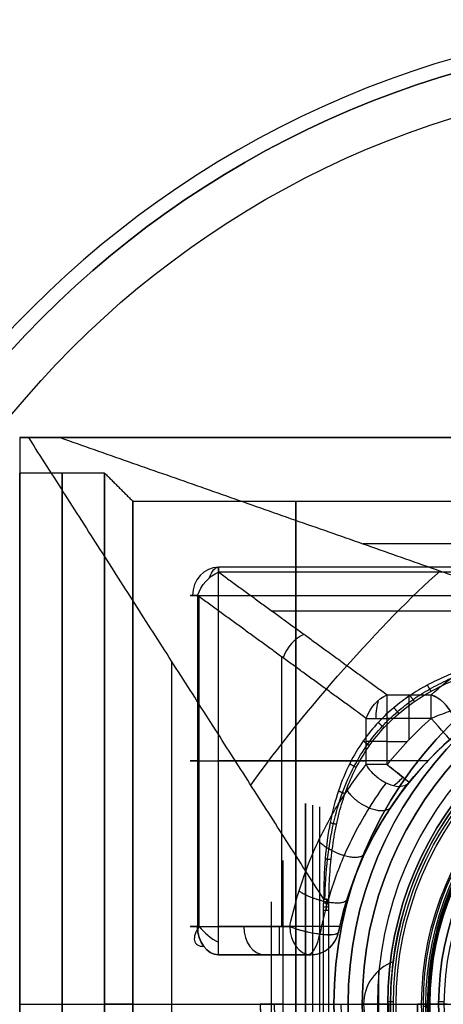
# Model space of a CAD drawing. Header units: centimetres. Extents: x -32 to 15, y -4 to 160.
# Tile 29 of 64: x -10 to -8.5, y 0 to 3.48. Entities that reach past the tile are written whole.
import ezdxf

# ---------------------------------------------------------------- set-up
doc = ezdxf.new("R2010")
doc.units = ezdxf.units.CM
doc.layers.add('Default', color=7, linetype='Continuous', true_color=0x000000)

# ---------------------------------------------------------------- blocks, each defined once
blk = doc.blocks.new('4255CRO')
at = {"layer": 'Default'}
for p, q in [((-100, 20, -0.375), (-9.242, 20, -0.375)), ((-100, 20), (-100, 18.75)), ((87.868, 16.25, -26.375), (-87.868, 16.25, -26.375)), ((-74.5, 15.425, -21), (-92.979, 15.425, -21)), ((-93.655, 2.75, -20.263), (-93.655, 14.425, -20.263)), ((-79.971, 13.878, -23.623), (-91.082, 13.878, -23.623)), ((-90.737, 2.75, -24.926), (-90.737, 12.258, -24.926)), ((-94.629, -12.106, -25.859), (-94.629, 12.106, -25.859)), ((-86.244, 9.344, -28.5), (-86.244, 10.092, -28.5)), ((-87.02, 9.276, -28.5), (-86.308, 9.276, -28.5)), ((-93.716, 8.588, -21.676), (-87.758, 8.588, -28.176)), ((-85.583, 8.588, -20), (-92.979, 8.588, -20)), ((-93.716, 2.75, -21.676), (-93.716, 2.75, -21.676)), ((-91.348, 1.75, -22.779), (-89.717, 1.75, -22.779)), ((-91.348, 1.75, -21), (-91.348, 1.75, -22.779)), ((-100, 0, -20), (-89.263, 0, -31.713)), ((-100, 0, 20), (-100, 0, 18.75)), ((-100, 0, -18.75), (-100, 0, -20)), ((-100, 0, 18.75), (-97, 0, 18.75)), ((-100, 0, -18.75), (-97, 0, -18.75)), ((-100, 0, 20), (100, 0, 20)), ((-96, 0, -17.75), (-97, 0, -18.75)), ((-96, 0, 17.75), (-97, 0, 18.75)), ((-96, 0, 17.75), (-84.5, 0, 17.75)), ((-96, 0, -17.75), (-84.5, 0, -17.75)), ((-89.079, 0, -32), (-85.6, 0, -32))]:
    blk.add_line(p, q, dxfattribs=at)
at = {"layer": 'Default', "extrusion": (-1, 0, 0)}
for centre, radius, start, end in [((0, 0, 100), 18.75, 0, 180), ((0, 0, 100), 18.75, 180, 0), ((0, 0, 97), 18.75, 0, 180), ((0, 0, 97), 18.75, 180, 0), ((0, 0, 96), 17.75, 180, 0), ((0, 0, 96), 17.75, 0, 180), ((-14.425, -21, 92.979), 1, 90, 213.6901), ((-2.75, -21, 92.979), 1, 0, 90)]:
    blk.add_arc(centre, radius, start, end, dxfattribs=at)
at = {"layer": 'Default', "extrusion": (1, 0, 0)}
for centre, radius, start, end in [((0, 0, -98.5), 18.75, 0, 180), ((0, 0, -98.5), 18.75, 180, 0), ((0, 0, -90.25), 17.75, 0, 180), ((0, 0, -90.25), 17.75, 180, 0), ((10.092, -27.5, -87.02), 1, 270, 326.3099), ((10.092, -27.5, -86.244), 1, 270, 326.3099), ((10.092, -27.5, -85.467), 1, 270, 326.3099), ((2.75, -21, -90.836), 1, 90, 180)]:
    blk.add_arc(centre, radius, start, end, dxfattribs=at)
at = {"layer": 'Default', "extrusion": (0.402663, 0, 0.915348)}
blk.add_arc((14.425, 76.652, -56.661), 1, 0.0337, 90, dxfattribs=at)
at = {"layer": 'Default', "extrusion": (0.915348, -2.91863e-17, -0.402663)}
blk.add_arc((14.425, -56.661, -76.652), 1, 309.2679, 359.9229, dxfattribs=at)
at = {"layer": 'Default', "extrusion": (0.751148, -0.64511, -0.140036)}
blk.add_arc((-49.601, -32.297, -69.925), 8.069, 237.2745, 315.2765, dxfattribs=at)
at = {"layer": 'Default', "extrusion": (0.60645, -0.441054, -0.661581)}
for centre in [(-43.021, -71.108, -48.856), (-43.021, -71.108, -39.031)]:
    blk.add_arc(centre, 1, 244.3055, 312.292, dxfattribs=at)
at = {"layer": 'Default', "extrusion": (0, 1, 0)}
for centre, radius, start, end in [((92.979, -21, 14.425), 1, 317.4896, 90), ((87.02, -27.5, 9.276), 1, 270, 317.4897), ((92.979, -21, 8.588), 1, 317.4896, 90), ((92.979, -21, 2.75), 1, 317.4896, 90), ((90, -32.389, 0), 1, 137.4896, 157.1087), ((85.6, -31.3, 0), 0.7, 180, 270)]:
    blk.add_arc(centre, radius, start, end, dxfattribs=at)
at = {"layer": 'Default', "extrusion": (0, 0, -1)}
blk.add_arc((76.5, 0, 20), 12.5, 12.709, 99.2069, dxfattribs=at)
at = {"layer": 'Default', "extrusion": (-0.60645, 0.441054, 0.661581)}
blk.add_arc((43.021, -71.108, 43.871), 1, 227.708, 295.6945, dxfattribs=at)
at = {"layer": 'Default'}
for centre, radius, start, end in [((-76.5, 0, -22.25), 12.5, 55.0343, 168.2464), ((-75, 0, -32), 10.6, 0, 180), ((-76.477, -0.026, -28.5), 13.534, 131.623, 141.1691), ((-76.5, 0, -28.5), 13.5, 131.623, 141.1933), ((-76.5, 0, -27.5), 12.5, 131.623, 141.1973), ((-89.717, 2.75, -22.29), 1, 270, 348.2463), ((-75, 0, -32), 10.6, 180, 0)]:
    blk.add_arc(centre, radius, start, end, dxfattribs=at)
at = {"layer": 'Default', "extrusion": (0.52955, 0.470539, 0.705811)}
blk.add_arc((64.313, 20.882, -59.92), 1, 179.9999, 308.4611, dxfattribs=at)
at = {"layer": 'Default', "extrusion": (-0.915348, 0, 0.402663)}
blk.add_arc((-10.092, -60.212, 68.581), 1, 230.7159, 270, dxfattribs=at)
at = {"layer": 'Default', "extrusion": (0, -1, 0)}
blk.add_arc((-87.02, -27.5, -10.092), 1, 222.5104, 270, dxfattribs=at)
at = {"layer": 'Default', "extrusion": (-0.355295, 0.934754, 0)}
blk.add_arc((76.305, -27.5, 39.799), 1, 223.134, 270, dxfattribs=at)
at = {"layer": 'Default', "extrusion": (0.747531, 0.664227, -9.85434e-13)}
blk.add_arc((64.313, -27.5, -57.186), 1, 180, 270, dxfattribs=at)
at = {"layer": 'Default', "extrusion": (-2.21536e-05, 2.49321e-05, 1)}
blk.add_arc((-76.5, 0, -27.498), 12.501, 131.623, 141.1967, dxfattribs=at)
at = {"layer": 'Default', "extrusion": (-0.001731, 0.999997, -0.001428)}
blk.add_arc((87.006, -27.488, 8.652), 1, 270, 317.4892, dxfattribs=at)
at = {"layer": 'Default', "extrusion": (-0.626661, -0.779292, 2.02616e-15)}
blk.add_arc((-73.116, -27.5, 47.94), 1, 269.9305, 328.5355, dxfattribs=at)
at = {"layer": 'Default', "extrusion": (0.627123, 0.77892, 0.000318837)}
blk.add_arc((73.087, -27.485, -47.991), 1, 179.9991, 270.0273, dxfattribs=at)
at = {"layer": 'Default', "extrusion": (0.551043, -0.443116, 0.707107)}
blk.add_arc((-47.94, 32.255, -71.146), 1, 244.0661, 270.0111, dxfattribs=at)
at = {"layer": 'Default', "extrusion": (-0.020784, -0.999527, 0.022677)}
blk.add_arc((-90.054, -32.343, -2.573), 1, 23.1789, 42.524, dxfattribs=at)
at = {"layer": 'Default', "extrusion": (7.94059e-08, -1, 1.50793e-08)}
blk.add_arc((-90, -32.389, -3.307), 1, 22.8913, 42.5104, dxfattribs=at)
at = {"layer": 'Default', "extrusion": (0.521247, -0.707107, 0.477809)}
blk.add_arc((-73.21, 8.971, -60.443), 1, 122.9465, 212.9505, dxfattribs=at)
at = {"layer": 'Default', "extrusion": (0.675725, -2.46092e-12, -0.737154)}
blk.add_arc((2.75, -82.73, -47.348), 1, 180, 270, dxfattribs=at)
at = {"layer": 'Default', "extrusion": (-0.675725, 2.41474e-15, 0.737154)}
blk.add_arc((-2.75, -82.73, 47.348), 1, 270, 0, dxfattribs=at)
at = {"layer": 'Default', "extrusion": (0.521247, 0.707107, 0.477809)}
blk.add_arc((76.474, 6.855, -56.554), 1, 57.0454, 109.4796, dxfattribs=at)
at = {"layer": 'Default', "extrusion": (-0.675725, 0, 0.737154)}
blk.add_arc((-2.75, -82.73, 44.934), 1, 270.0001, 360, dxfattribs=at)
at = {"layer": 'Default', "extrusion": (-0.675725, -0.000575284, 0.737154)}
blk.add_arc((-2.826, -82.728, 42.52), 1, 269.9641, 359.964, dxfattribs=at)
at = {"layer": 'Default', "extrusion": (-0.198853, -0.955719, 0.21693)}
blk.add_arc((-88.396, -27.354, 9.885), 1, 225.8457, 359.997, dxfattribs=at)
at = {"layer": 'Default', "extrusion": (0.924849, -0.109776, 0.364147)}
blk.add_arc((-7.844, 9.688, -92.219), 1, 184.8757, 256.8044, dxfattribs=at)
at = {"layer": 'Default', "extrusion": (0, 6.42731e-05, 1)}
blk.add_arc((-89.717, 2.752, -24.558), 1, 270, 348.246, dxfattribs=at)
at = {"layer": 'Default'}
for points, degree in [([(100, 20, 20), (0, 20, 20), (-100, 20, 20)], 2), ([(-100, 20, 20), (-100, 20), (-100, 20, -20)], 2), ([(-100, 20, -20), (-99.84, 20, -20.174), (-99.68, 20, -20.349)], 2), ([(-100, 20, -20), (-100, 0, -20), (-100, -20, -20)], 2), ([(-100, 20, 20), (-100, 0, 20), (-100, -20, 20)], 2), ([(-99.68, 20, -20.349), (-99.536, 20, -20.507), (-99.181, 20, -20.674), (-98.787, 20, -20.75), (-98.573, 20, -20.75)], 3), ([(-89.259, 3.711, -31.718), (-94.469, 11.856, -26.033), (-99.68, 20, -20.349)], 2), ([(-98.573, 20, -20.75), (0, 20, -20.75), (98.573, 20, -20.75)], 2), ([(-98.573, 20, -20.75), (-88.933, 16.623, -25.815), (-79.293, 13.246, -30.88)], 2), ([(-97, 18.75), (-98.5, 18.75), (-100, 18.75)], 2), ([(-97, 18.75), (-96.5, 18.25), (-96, 17.75)], 2), ([(-84.5, 17.75), (-90.25, 17.75), (-96, 17.75)], 2), ([(-74.5, 15.257, -21.555), (-83.739, 15.257, -21.555), (-92.979, 15.257, -21.555)], 2), ([(-92.979, 15.257, -21.555), (-90, 13.09, -24.805), (-87.02, 10.924, -28.055)], 2), ([(-93.716, 14.425, -21.676), (-93.716, 8.588, -21.676), (-93.716, 2.75, -21.676)], 2), ([(-87.758, 10.092, -28.176), (-90.737, 12.258, -24.926), (-93.716, 14.425, -21.676)], 2), ([(-92.979, 14.425, -20), (-83.739, 14.425, -20), (-74.5, 14.425, -20)], 2), ([(-92.979, 2.75, -20), (-92.979, 8.588, -20), (-92.979, 14.425, -20)], 2), ([(-85.467, 10.924, -28.055), (-85.141, 11.213, -27.62), (-84.474, 11.749, -26.817), (-83.485, 12.404, -25.834), (-82.418, 12.99, -24.956), (-81.073, 13.567, -24.089), (-79.46, 14.041, -23.379), (-77.767, 14.308, -22.979), (-76.122, 14.358, -22.903), (-74.552, 14.221, -23.109), (-73.042, 13.912, -23.573), (-71.57, 13.432, -24.292), (-70.132, 12.771, -25.283), (-69.211, 12.209, -26.127), (-68.763, 11.895, -26.597)], 3), ([(-83.311, 12.119, -31.709), (-83.617, 12.043, -31.707), (-84.193, 11.875, -31.705), (-84.943, 11.591, -31.703), (-85.611, 11.271, -31.702), (-86.22, 10.907, -31.701), (-86.787, 10.484, -31.701), (-87.336, 9.971, -31.701), (-87.871, 9.321, -31.701), (-88.357, 8.516, -31.701), (-88.758, 7.556, -31.702), (-89.052, 6.439, -31.704), (-89.227, 5.167, -31.709), (-89.262, 4.215, -31.714), (-89.259, 3.711, -31.718)], 3), ([(-89.077, 3.701, -32), (-89.073, 3.99, -32), (-89.053, 4.571, -32), (-88.969, 5.468, -32), (-88.821, 6.344, -32), (-88.608, 7.166, -32), (-88.327, 7.933, -32), (-87.951, 8.687, -32), (-87.426, 9.46, -32), (-86.724, 10.196, -32), (-85.926, 10.796, -32), (-85.068, 11.273, -32), (-84.175, 11.643, -32), (-83.559, 11.834, -32), (-83.247, 11.918, -32)], 3), ([(-87.02, 10.924, -28.055), (-86.244, 10.924, -28.055), (-85.467, 10.924, -28.055)], 2), ([(-87.758, 8.46, -28.176), (-87.758, 9.276, -28.176), (-87.758, 10.092, -28.176)], 2), ([(-85.467, 10.092, -28.5), (-86.244, 10.092, -28.5), (-87.02, 10.092, -28.5)], 2), ([(-87.02, 8.461, -28.5), (-87.02, 9.276, -28.5), (-87.02, 10.092, -28.5)], 2), ([(-90.454, 2.75, -25.234), (-90.355, 3.226, -25.342), (-90.102, 4.183, -25.618), (-89.548, 5.615, -26.222), (-88.779, 7.069, -27.061), (-88.124, 8.004, -27.776), (-87.758, 8.46, -28.176)], 3), ([(-87.758, 8.46, -28.176), (-87.711, 8.339, -28.226), (-87.513, 8.129, -28.347), (-87.169, 7.851, -28.32), (-86.783, 7.696, -28.153), (-86.45, 7.677, -27.858), (-86.286, 7.777, -27.624), (-86.241, 7.833, -27.5)], 3), ([(-86.241, 7.833, -27.5), (-86.58, 7.412, -27.101), (-87.188, 6.544, -26.384), (-87.899, 5.198, -25.546), (-88.412, 3.873, -24.942), (-88.647, 2.984, -24.666), (-88.738, 2.546, -24.558)], 3), ([(-89.263, 3.307, -31.713), (-89.263, 3.352, -31.713), (-89.263, 3.443, -31.714), (-89.261, 3.577, -31.715), (-89.26, 3.667, -31.717), (-89.259, 3.711, -31.718)], 3), ([(-89.079, 3.307, -32), (-89.079, 3.373, -32), (-89.078, 3.505, -32), (-89.077, 3.636, -32), (-89.077, 3.701, -32)], 3), ([(-89.263, -3.307, -31.713), (-89.263, 0, -31.713), (-89.263, 3.307, -31.713)], 2), ([(-89.079, -3.307, -32), (-89.079, 0, -32), (-89.079, 3.307, -32)], 2), ([(-93.716, 2.75, -21.676), (-92.085, 2.75, -23.455), (-90.454, 2.75, -25.234)], 2), ([(-88.694, 2.75, -20), (-90.836, 2.75, -20), (-92.979, 2.75, -20)], 2), ([(-90.454, 2.75, -25.234), (-90.369, 2.712, -25.327), (-90.158, 2.636, -25.478), (-89.775, 2.539, -25.561), (-89.383, 2.475, -25.489), (-89.043, 2.452, -25.273), (-88.807, 2.476, -24.946), (-88.744, 2.519, -24.687), (-88.738, 2.546, -24.558)], 3), ([(-89.717, 1.75, -21), (-89.615, 1.75, -20.898), (-89.421, 1.781, -20.704), (-89.17, 1.898, -20.453), (-88.964, 2.074, -20.247), (-88.813, 2.297, -20.096), (-88.755, 2.462, -20.039), (-88.738, 2.546, -20.021)], 3), ([(-88.738, 2.546, -20.021), (-88.731, 2.58, -20.014), (-88.717, 2.647, -20.004), (-88.701, 2.716, -20), (-88.694, 2.75, -20)], 3), ([(-88.738, 2.546, -24.558), (-88.738, 2.546, -22.29), (-88.738, 2.546, -20.021)], 2), ([(-92.979, 1.75, -21), (-91.348, 1.75, -21), (-89.717, 1.75, -21)], 2), ([(-89.717, 1.75, -24.558), (-91.348, 1.75, -22.779), (-92.979, 1.75, -21)], 2), ([(-89.717, 1.75, -21), (-89.717, 1.75, -22.779), (-89.717, 1.75, -24.558)], 2)]:
    blk.add_open_spline(points, degree=degree, dxfattribs=at)
for points, knots in [([(-89.218, 3.709, -31.766), (-89.207, 4.185, -31.777), (-89.152, 5.086, -31.799), (-88.944, 6.349, -31.832), (-88.627, 7.448, -31.859), (-88.216, 8.385, -31.878), (-87.737, 9.166, -31.888), (-87.218, 9.804, -31.889), (-86.677, 10.325, -31.884), (-86.116, 10.76, -31.875), (-85.516, 11.138, -31.862), (-84.855, 11.476, -31.845), (-84.108, 11.782, -31.825), (-83.571, 11.955, -31.811), (-83.285, 12.036, -31.804)], [0, 0, 0, 0, 0.1259756, 0.2391538, 0.3411184, 0.4330373, 0.515993, 0.5904516, 0.6575127, 0.7206704, 0.7837189, 0.8495371, 0.9208067, 0.9999998, 0.9999998, 0.9999998, 0.9999998]), ([(-87.059, 7.817, -28.265), (-87.267, 7.535, -28.018), (-87.809, 6.737, -27.375), (-88.538, 5.356, -26.502), (-89.089, 3.826, -25.834), (-89.319, 2.865, -25.555), (-89.392, 2.479, -25.465)], [0.145581, 0.145581, 0.145581, 0.145581, 1.543819, 3.942431, 6.042976, 7.414668, 7.414668, 7.414668, 7.414668]), ([(-89.159, 3.307, -31.849), (-89.159, 3.351, -31.849), (-89.158, 3.44, -31.849), (-89.157, 3.573, -31.851), (-89.155, 3.662, -31.852), (-89.154, 3.706, -31.853), (-89.154, 3.706, -31.853)], [0, 0, 0, 0, 0.335756, 0.669081, 1, 1, 1, 1, 1])]:
    blk.add_open_spline(points, degree=3, knots=knots, dxfattribs=at)
for points, weights in [([(-85.602, 11.263, -31.702), (-85.549, 11.173, -31.783), (-85.504, 11.099, -31.884), (-85.47, 11.044, -32)], [1.01311397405, 0.997956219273, 0.995938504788, 1.0070608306]), ([(-86.213, 10.897, -31.701), (-86.15, 10.809, -31.782), (-86.098, 10.736, -31.883), (-86.057, 10.681, -32)], [1.01579631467, 0.998847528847, 0.995537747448, 1.00586697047]), ([(-85.467, 10.924, -28.055), (-84.607, 10.626, -28.502), (-84.321, 9.772, -28.147), (-84.803, 9.344, -27.5)], [1.27450687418, 0.832295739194, 0.924362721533, 1.55070782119]), ([(-86.784, 10.469, -31.701), (-86.712, 10.386, -31.781), (-86.651, 10.316, -31.882), (-86.604, 10.264, -32)], [1.01787638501, 0.999604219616, 0.995339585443, 1.00508248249]), ([(-87.334, 9.948, -31.701), (-87.252, 9.872, -31.781), (-87.183, 9.809, -31.882), (-87.13, 9.761, -32)], [1.01898108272, 1.00002905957, 0.995269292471, 1.00470178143]), ([(-87.863, 9.295, -31.701), (-87.773, 9.23, -31.781), (-87.697, 9.175, -31.882), (-87.64, 9.134, -32)], [1.01862113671, 0.999895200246, 0.995292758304, 1.00481381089]), ([(-88.343, 8.491, -31.701), (-88.247, 8.439, -31.782), (-88.167, 8.396, -31.883), (-88.107, 8.362, -32)], [1.01640402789, 0.999072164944, 0.995474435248, 1.0056108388]), ([(-88.74, 7.53, -31.702), (-88.643, 7.493, -31.784), (-88.563, 7.462, -31.884), (-88.504, 7.438, -32)], [1.01255932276, 0.997793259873, 0.996047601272, 1.00732234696]), ([(-88.433, 7.544, -27.439), (-87.965, 6.854, -27.949), (-87.137, 6.583, -27.558), (-86.866, 6.985, -26.764)], [1.32807241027, 0.851372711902, 0.894167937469, 1.45645808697]), ([(-89.032, 6.413, -31.704), (-88.939, 6.39, -31.787), (-88.863, 6.37, -31.887), (-88.806, 6.355, -32)], [1.00800113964, 0.996663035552, 0.997375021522, 1.01013709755]), ([(-89.444, 5.767, -26.336), (-88.881, 5.183, -26.952), (-87.982, 4.96, -26.56), (-87.802, 5.339, -25.661)], [1.38687134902, 0.848787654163, 0.872003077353, 1.4565176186]), ([(-89.206, 5.141, -31.709), (-89.12, 5.129, -31.793), (-89.051, 5.119, -31.891), (-89, 5.111, -32)], [1.00384567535, 0.996379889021, 0.999784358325, 1.01405908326]), ([(-90.132, 3.999, -25.586), (-89.488, 3.562, -26.289), (-88.534, 3.397, -25.899), (-88.439, 3.703, -24.911)], [1.4331530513, 0.847912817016, 0.85571838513, 1.45656975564]), ([(-89.261, 3.577, -31.715), (-89.184, 3.575, -31.799), (-89.122, 3.573, -31.895), (-89.078, 3.57, -32)], [1.00736757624, 0.997605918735, 0.997544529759, 1.00718340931]), ([(-89.259, 3.711, -31.718), (-89.182, 3.708, -31.801), (-89.121, 3.704, -31.896), (-89.077, 3.701, -32)], [1.00735007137, 0.997686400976, 0.997551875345, 1.00694649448]), ([(-89.259, 3.711, -31.718), (-89.259, 3.711, -31.718), (-89.259, 3.711, -31.718), (-89.259, 3.711, -31.718)], [1.0009994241, 1.00099639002, 1.00099336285, 1.00099034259]), ([(-89.263, 3.307, -31.713), (-89.263, 3.307, -31.713), (-89.263, 3.307, -31.713), (-89.263, 3.307, -31.713)], [1.00735394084, 1.00734899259, 1.00734404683, 1.00733910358]), ([(-89.262, 3.442, -31.714), (-89.185, 3.441, -31.798), (-89.123, 3.44, -31.895), (-89.079, 3.439, -32)], [1.00736078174, 0.997557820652, 0.997546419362, 1.00732657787])]:
    blk.add_rational_spline(points, weights, degree=3, dxfattribs=at)
blk = doc.blocks.new('4725')
at = {"layer": 'Default'}
for p, q in [((-11.7, 22.5), (-9.25, 22.5)), ((0, 22.488, -9.238), (0, 22.5, -9.25)), ((0, 22.488, 9.238), (0, 22.5, 9.25)), ((0, 22.5, 11.7), (0, 22.5, 9.25)), ((0, 22.5, -9.25), (0, 22.5, -11.7)), ((0, 22.5, -11.7), (0, 22.2, -12)), ((0, 22.5, 11.7), (0, 22.2, 12)), ((9.25, 22.5), (11.7, 22.5)), ((-8, 17.9, -3.317), (-8, 21.91, -3.317)), ((-8, 17.9, 3.317), (-8, 21.91, 3.317)), ((-6.873, 17.9, -5.27), (-6.873, 21.91, -5.27)), ((-6.873, 17.9, 5.27), (-6.873, 21.91, 5.27)), ((-1.127, 17.9, -8.587), (-1.127, 21.91, -8.587)), ((-1.127, 17.9, 8.587), (-1.127, 21.91, 8.587)), ((0, 20.2, -12), (0, 22.2, -12)), ((0, 20.2, 12), (0, 22.2, 12)), ((1.127, 17.9, -8.587), (1.127, 21.91, -8.587)), ((1.127, 17.9, 8.587), (1.127, 21.91, 8.587)), ((6.873, 17.9, -5.27), (6.873, 21.91, -5.27)), ((6.873, 17.9, 5.27), (6.873, 21.91, 5.27)), ((8, 17.9, 3.317), (8, 21.91, 3.317)), ((8, 17.9, -3.317), (8, 21.91, -3.317)), ((-8.25, 18.5), (-8.25, 21.5)), ((8.25, 18.5), (8.25, 21.5)), ((-5.746, 20.194, -5.92), (-8, 20.194, -4.619)), ((-8, 20.194, -4.619), (-8, 20.194, -2.016)), ((-8, 20.194, 2.016), (-8, 20.194, 4.619)), ((-8, 20.194, 4.619), (-5.746, 20.194, 5.92)), ((0, 20.194, -9.238), (-2.254, 20.194, -7.936)), ((-2.254, 20.194, 7.936), (0, 20.194, 9.238)), ((2.254, 20.194, -7.936), (0, 20.194, -9.238)), ((0, 20.194, 9.238), (2.254, 20.194, 7.936)), ((8, 20.194, -4.619), (5.746, 20.194, -5.92)), ((5.746, 20.194, 5.92), (8, 20.194, 4.619)), ((8, 20.194, 4.619), (8, 20.194, 2.016)), ((8, 20.194, -2.016), (8, 20.194, -4.619)), ((-11.8, 20), (-10.75, 20)), ((0, 20, 11.8), (0, 20, 10.75)), ((0, 20, -10.75), (0, 20, -11.8)), ((10.75, 20), (11.8, 20)), ((0, 16.3, 10.55), (0, 19.8, 10.55)), ((0, 16.3, -10.55), (0, 19.8, -10.55)), ((-8.65, 18.5), (-8.25, 18.5)), ((-8.325, 18.5, 2.349), (-8.325, 18.5, -2.349)), ((-5.179, 18.5, -6.928), (-4.479, 18.5, -6.928)), ((-5.179, 18.5, 6.928), (-4.479, 18.5, 6.928)), ((-4, 18.5, -7.215), (-4, 18.5, -7.67)), ((-4, 18.5, 7.67), (-4, 18.5, 7.215)), ((4, 18.5, 7.67), (4, 18.5, 7.215)), ((4, 18.5, -7.215), (4, 18.5, -7.67)), ((4.479, 18.5, 6.928), (5.179, 18.5, 6.928)), ((4.479, 18.5, -6.928), (5.179, 18.5, -6.928)), ((8.25, 18.5), (8.65, 18.5)), ((8.325, 18.5, 2.349), (8.325, 18.5, -2.349)), ((-8, 17.9, -4.287), (-7.513, 17.9, -4.287)), ((-8, 17.9, 4.287), (-7.513, 17.9, 4.287)), ((-7.425, 17.9, -4.438), (-7.425, 17.9, -4.951)), ((-7.425, 17.9, 4.951), (-7.425, 17.9, 4.438)), ((-0.575, 17.9, -8.905), (0.575, 17.9, -8.905)), ((-0.575, 17.9, 8.905), (0.575, 17.9, 8.905)), ((0, 17.2, 8.65), (0, 17.9, 8.65)), ((0, 17.9, -8.65), (0, 17.9, -9.238)), ((0, 17.9, 9.238), (0, 17.9, 8.65)), ((0, 17.2, -8.65), (0, 17.9, -8.65)), ((7.425, 17.9, 4.951), (7.425, 17.9, 4.438)), ((7.425, 17.9, -4.438), (7.425, 17.9, -4.951)), ((7.513, 17.9, 4.287), (8, 17.9, 4.287)), ((7.513, 17.9, -4.287), (8, 17.9, -4.287)), ((-8.65, 17.2), (-8, 17.2)), ((0, 16.334, -7.5), (0, 17.2, -8)), ((0, 16.334, 7.5), (0, 17.2, 8)), ((0, 17.2, 8.65), (0, 17.2, 8)), ((0, 17.2, -8), (0, 17.2, -8.65)), ((8, 17.2), (8.65, 17.2)), ((0, 1, 7.5), (0, 16.334, 7.5)), ((0, 1, -7.5), (0, 16.334, -7.5)), ((0, 15.694, -10.2), (0, 16.3, -10.55)), ((0, 15.694, 10.2), (0, 16.3, 10.55)), ((0, 7.2, 10.2), (0, 15.694, 10.2)), ((0, 7.2, -10.2), (0, 15.694, -10.2)), ((-10, 7), (-9.65, 7)), ((0, 7, 10), (0, 7, 9.65)), ((0, 7, -9.65), (0, 7, -10)), ((9.65, 7), (10, 7)), ((0, 5.2, 8.65), (0, 6, 8.65)), ((0, 5.2, -8.65), (0, 6, -8.65)), ((0, 5.2, -8.65), (0, 4.5, -9.35)), ((0, 5.2, 8.65), (0, 4.5, 9.35)), ((0, 1.35, 9.35), (0, 4.5, 9.35)), ((0, 1.35, -9.35), (0, 4.5, -9.35)), ((0, 0.5, -8.5), (0, 1.35, -9.35)), ((0, 0.5, 8.5), (0, 1.35, 9.35)), ((-7.5, 1), (-7.2, 1)), ((0, 1, 7.5), (0, 1, 7.2)), ((0, 1, -7.2), (0, 1, -7.5)), ((0, 0.2, -7), (0, 0.8, -7)), ((0, 0.2, 7), (0, 0.8, 7)), ((7.2, 1), (7.5, 1)), ((0, 0.2, 8.5), (0, 0.5, 8.5)), ((0, 0.2, -8.5), (0, 0.5, -8.5)), ((-8.3, 0), (-7.2, 0)), ((0, 0, 8.3), (0, 0, 7.2)), ((0, 0, -7.2), (0, 0, -8.3)), ((7.2, 0), (8.3, 0))]:
    blk.add_line(p, q, dxfattribs=at)
at = {"layer": 'Default', "extrusion": (0, 1, 0)}
for centre, radius, start, end in [((0, 0, 22.5), 11.7, 180, 0), ((0, 0, 22.5), 11.7, 0, 180), ((0, 0, 22.2), 12, 180, 360), ((0, 0, 21.2), 12, 180, 0), ((0, 0, 21.2), 12, 0, 180), ((0, 0, 20.2), 12, 180, 0), ((0, 0, 20.2), 12, 0, 180), ((0, 0, 20), 11.8, 0, 180), ((0, 0, 20), 11.8, 180, 0), ((0, 0, 20), 8.25, 345.8589, 14.1411), ((0, 0, 20), 8.25, 285.8589, 314.1411), ((0, 0, 20), 8.25, 45.8589, 74.1411), ((0, 0, 20), 8.25, 225.8589, 254.1411), ((0, 0, 20), 8.25, 105.8589, 134.1411), ((0, 0, 20), 8.25, 165.8589, 194.1411), ((0, 0, 18.05), 10.55, 0, 180), ((0, 0, 18.05), 10.55, 180, 0), ((0, 0, 17.85), 8.65, 0, 180), ((0, 0, 17.85), 8.65, 180, 0), ((0, 0, 17.2), 8.65, 0, 180), ((0, 0, 17.2), 8.65, 180, 0), ((0, 0, 16.3), 10.55, 0, 180), ((0, 0, 16.3), 10.55, 180, 0), ((0, 0, 15.694), 10.2, 180, 0), ((0, 0, 15.694), 10.2, 0, 180), ((0, 0, 11.447), 10.2, 0, 180), ((0, 0, 11.447), 10.2, 180, 0), ((0, 0, 8.667), 7.5, 0, 180), ((0, 0, 8.667), 7.5, 180, 0), ((0, 0, 7.2), 10.2, 0, 180), ((0, 0, 7.2), 10.2, 180, 0), ((0, 0, 7), 10, 180, 0), ((0, 0, 7), 10, 0, 180), ((0, 0, 5.6), 8.65, 0, 180), ((0, 0, 5.6), 8.65, 180, 0), ((0, 0, 5.2), 8.65, 0, 180), ((0, 0, 5.2), 8.65, 180, 0), ((0, 0, 4.5), 9.35, 180, 0), ((0, 0, 4.5), 9.35, 0, 180), ((0, 0, 2.925), 9.35, 0, 180), ((0, 0, 2.925), 9.35, 180, 0), ((0, 0, 1.35), 9.35, 0, 180), ((0, 0, 1.35), 9.35, 180, 0), ((0, 0, 1), 7.5, 0, 180), ((0, 0, 1), 7.5, 180, 0), ((0, 0, 1), 7.2, 0, 180), ((0, 0, 1), 7.2, 180, 0), ((0, 0, 0.5), 8.5, 180, 0), ((0, 0, 0.5), 8.5, 0, 180), ((0, 0, 0.35), 8.5, 0, 180), ((0, 0, 0.35), 8.5, 180, 0), ((0, 0, 0.5), 7, 180, 0), ((0, 0, 0.5), 7, 0, 180), ((0, 0, 0.2), 8.5, 0, 180), ((0, 0, 0.2), 8.5, 180, 0), ((0, 0), 8.3, 0, 180), ((0, 0), 8.3, 180, 0), ((0, 0), 8.3, 0, 180), ((0, 0), 8.3, 180, 360), ((0, 0, 0.2), 7, 180, 0), ((0, 0, 0.2), 7, 0, 180)]:
    blk.add_arc(centre, radius, start, end, dxfattribs=at)
at = {"layer": 'Default', "extrusion": (0, -1, 0)}
for centre, radius, start, end in [((0, 0, -22.5), 9.25, 180, 0), ((0, 0, -22.5), 9.25, 0, 180), ((0, 0, -22.2), 12, 0, 180), ((0, 0, -21.5), 8.25, 180, 194.1411), ((0, 0, -21.5), 8.25, 165.8589, 180), ((0, 0, -21.5), 8.25, 225.8589, 254.1411), ((0, 0, -21.5), 8.25, 105.8589, 134.1411), ((0, 0, -21.5), 8.25, 285.8589, 314.1411), ((0, 0, -21.5), 8.25, 45.8589, 74.1411), ((0, 0, -21.5), 8.25, 345.8589, 360), ((0, 0, -21.5), 8.25, 360, 14.1411), ((0, 0, -20), 10.75, 0, 180), ((0, 0, -20), 10.75, 180, 0), ((0, 0, -19.8), 10.55, 0, 180), ((0, 0, -19.8), 10.55, 180, 0), ((0, 0, -18.5), 8.65, 157.6466, 180), ((0, 0, -18.5), 8.65, 180, 202.3534), ((0, 0, -18.5), 8.25, 165.8589, 194.1411), ((0, 0, -18.5), 8.65, 97.6466, 142.3534), ((0, 0, -18.5), 8.65, 217.6466, 262.3534), ((0, 0, -18.5), 8.25, 225.8589, 254.1411), ((0, 0, -18.5), 8.25, 105.8589, 134.1411), ((0, 0, -18.5), 8.65, 37.6466, 82.3534), ((0, 0, -18.5), 8.65, 277.6466, 322.3534), ((0, 0, -18.5), 8.25, 285.8589, 314.1411), ((0, 0, -18.5), 8.25, 45.8589, 74.1411), ((0, 0, -18.5), 8.65, 0, 22.3534), ((0, 0, -18.5), 8.65, 337.6466, 360), ((0, 0, -18.5), 8.25, 345.8589, 14.1411), ((0, 0, -17.9), 8.65, 142.3534, 157.6466), ((0, 0, -17.9), 8.65, 202.3534, 217.6466), ((0, 0, -17.9), 8.65, 82.3534, 97.6466), ((0, 0, -17.9), 8.65, 262.3534, 277.6466), ((0, 0, -17.9), 8.65, 22.3534, 37.6466), ((0, 0, -17.9), 8.65, 322.3534, 337.6466), ((0, 0, -17.2), 8, 180, 0), ((0, 0, -17.2), 8, 0, 180), ((0, 0, -16.334), 7.5, 0, 180), ((0, 0, -16.334), 7.5, 180, 0), ((0, 0, -7), 9.65, 0, 180), ((0, 0, -7), 9.65, 180, 0), ((0, 0, -6), 8.65, 0, 180), ((0, 0, -6), 8.65, 180, 0), ((0, 0, -0.8), 7, 180, 0), ((0, 0, -0.8), 7, 0, 180), ((0, 0), 7.2, 180, 0), ((0, 0), 7.2, 0, 180)]:
    blk.add_arc(centre, radius, start, end, dxfattribs=at)
at = {"layer": 'Default'}
for centre, radius, start, end in [((-11.8, 20.2), 0.2, 180, 270), ((11.8, 20.2), 0.2, 270, 0), ((-10.75, 19.8), 0.2, 0, 90), ((10.75, 19.8), 0.2, 90, 180), ((-9.65, 6), 1, 0, 90), ((9.65, 6), 1, 90, 180), ((-7.2, 0.8), 0.2, 0, 90), ((7.2, 0.8), 0.2, 90, 180), ((-8.3, 0.2), 0.2, 180, 270), ((8.3, 0.2), 0.2, 270, 0)]:
    blk.add_arc(centre, radius, start, end, dxfattribs=at)
at = {"layer": 'Default', "extrusion": (-0.007412, 0, -0.999973)}
blk.add_arc((11.8, 20.2), 0.2, 270, 0, dxfattribs=at)
at = {"layer": 'Default', "extrusion": (0.999973, 0, -0.007412)}
blk.add_arc((20.2, -11.8), 0.2, 180, 270, dxfattribs=at)
at = {"layer": 'Default', "extrusion": (-0.999973, 0, 0.007412)}
blk.add_arc((-20.2, 11.8), 0.2, 0, 90, dxfattribs=at)
at = {"layer": 'Default', "extrusion": (0.007412, 0, 0.999973)}
blk.add_arc((11.8, 20.2), 0.2, 270, 0, dxfattribs=at)
at = {"layer": 'Default', "extrusion": (0.006221, 0, -0.999981)}
blk.add_arc((10.75, 19.8), 0.2, 90, 180, dxfattribs=at)
at = {"layer": 'Default', "extrusion": (-0.999981, 0, -0.006221)}
blk.add_arc((-19.8, 10.75), 0.2, 180, 270, dxfattribs=at)
at = {"layer": 'Default', "extrusion": (0.999981, 0, 0.006221)}
blk.add_arc((19.8, -10.75), 0.2, 0, 90, dxfattribs=at)
at = {"layer": 'Default', "extrusion": (-0.006221, 0, 0.999981)}
blk.add_arc((10.75, 19.8), 0.2, 90, 180, dxfattribs=at)
at = {"layer": 'Default', "extrusion": (0, 0, -1)}
for centre, start, end in [((10, 7.2), 270, 0), ((-10, 7.2), 180, 270), ((7.2, 0.2), 180, 270), ((-7.2, 0.2), 270, 360)]:
    blk.add_arc(centre, 0.2, start, end, dxfattribs=at)
at = {"layer": 'Default', "extrusion": (-0.00872, 0, -0.999962)}
blk.add_arc((10, 7.2), 0.2, 270, 0, dxfattribs=at)
at = {"layer": 'Default', "extrusion": (0.007588, 0, -0.999971)}
blk.add_arc((9.65, 6), 1, 90, 180, dxfattribs=at)
at = {"layer": 'Default', "extrusion": (0.999962, 0, -0.00872)}
blk.add_arc((7.2, -10), 0.2, 180, 270, dxfattribs=at)
at = {"layer": 'Default', "extrusion": (-0.999971, 0, -0.007588)}
blk.add_arc((-6, 9.65), 1, 180, 270, dxfattribs=at)
at = {"layer": 'Default', "extrusion": (0.999971, 0, 0.007588)}
blk.add_arc((6, -9.65), 1, 0, 90, dxfattribs=at)
at = {"layer": 'Default', "extrusion": (-0.999962, 0, 0.00872)}
blk.add_arc((-7.2, 10), 0.2, 0, 90, dxfattribs=at)
at = {"layer": 'Default', "extrusion": (-0.007588, 0, 0.999971)}
blk.add_arc((9.65, 6), 1, 90, 180, dxfattribs=at)
at = {"layer": 'Default', "extrusion": (0.00872, 0, 0.999962)}
blk.add_arc((10, 7.2), 0.2, 270, 0, dxfattribs=at)
at = {"layer": 'Default', "extrusion": (-0.012706, 0, -0.999919)}
blk.add_arc((7.2, 0.8), 0.2, 90, 180, dxfattribs=at)
at = {"layer": 'Default', "extrusion": (0.999919, 0, -0.012706)}
blk.add_arc((0.8, -7.2), 0.2, 0, 90, dxfattribs=at)
at = {"layer": 'Default', "extrusion": (-0.999919, 0, 0.012706)}
blk.add_arc((-0.8, 7.2), 0.2, 180, 270, dxfattribs=at)
at = {"layer": 'Default', "extrusion": (0.012706, 0, 0.999919)}
blk.add_arc((7.2, 0.8), 0.2, 90, 180, dxfattribs=at)
at = {"layer": 'Default', "extrusion": (-0.010464, 0, -0.999945)}
blk.add_arc((8.3, 0.2), 0.2, 270, 0, dxfattribs=at)
at = {"layer": 'Default', "extrusion": (-0.008601, 0, -0.999963)}
blk.add_arc((7.2, 0.2), 0.2, 180, 270, dxfattribs=at)
at = {"layer": 'Default', "extrusion": (0.999945, 0, -0.010464)}
blk.add_arc((0.2, -8.3), 0.2, 180, 270, dxfattribs=at)
at = {"layer": 'Default', "extrusion": (0.999963, 0, -0.008601)}
blk.add_arc((0.2, -7.2), 0.2, 90, 180, dxfattribs=at)
at = {"layer": 'Default', "extrusion": (-0.999963, 0, 0.008601)}
blk.add_arc((-0.2, 7.2), 0.2, 270, 0, dxfattribs=at)
at = {"layer": 'Default', "extrusion": (-0.999945, 0, 0.010464)}
blk.add_arc((-0.2, 8.3), 0.2, 360, 90, dxfattribs=at)
at = {"layer": 'Default', "extrusion": (0.008601, 0, 0.999963)}
blk.add_arc((7.2, 0.2), 0.2, 180, 270, dxfattribs=at)
at = {"layer": 'Default', "extrusion": (0.010464, 0, 0.999945)}
blk.add_arc((8.3, 0.2), 0.2, 270, 0, dxfattribs=at)
at = {"layer": 'Default'}
for points, degree in [([(-12, 22.2), (-11.85, 22.35), (-11.7, 22.5)], 2), ([(-8.25, 21.5, 0), (-8.75, 22, 0), (-9.25, 22.5)], 2), ([(-8, 17.9, -4.619), (-8, 20.194, -4.619), (-8, 22.488, -4.619)], 2), ([(-8, 22.488, -4.619), (-7.732, 22.333, -4.774), (-7.208, 22.054, -5.076), (-6.466, 21.729, -5.504), (-5.983, 21.567, -5.783), (-5.746, 21.5, -5.92)], 3), ([(-8, 22.488, -4.619), (-8, 22.332, -4.307), (-8, 22.051, -3.698), (-8, 21.728, -2.843), (-8, 21.566, -2.288), (-8, 21.5, -2.016)], 3), ([(-8, 17.9, 4.619), (-8, 20.194, 4.619), (-8, 22.488, 4.619)], 2), ([(-8, 22.488, 4.619), (-8, 22.333, 4.309), (-8, 22.054, 3.704), (-8, 21.729, 2.848), (-8, 21.567, 2.29), (-8, 21.5, 2.016)], 3), ([(-5.746, 21.5, 5.92), (-5.981, 21.566, 5.784), (-6.462, 21.728, 5.507), (-7.203, 22.051, 5.079), (-7.73, 22.332, 4.775), (-8, 22.488, 4.619)], 3), ([(-2.254, 21.5, -7.936), (-2.019, 21.566, -8.072), (-1.538, 21.728, -8.35), (-0.797, 22.051, -8.777), (-0.27, 22.332, -9.082), (0, 22.488, -9.238)], 3), ([(0, 22.488, 9.238), (-0.268, 22.333, 9.083), (-0.792, 22.054, 8.78), (-1.534, 21.729, 8.352), (-2.017, 21.567, 8.073), (-2.254, 21.5, 7.936)], 3), ([(0, 22.488, -9.238), (0, 20.194, -9.238), (0, 17.9, -9.238)], 2), ([(2.254, 21.5, -7.936), (2.017, 21.567, -8.073), (1.534, 21.729, -8.352), (0.792, 22.054, -8.78), (0.268, 22.333, -9.083), (0, 22.488, -9.238)], 3), ([(0, 17.9, 9.238), (0, 20.194, 9.238), (0, 22.488, 9.238)], 2), ([(0, 22.488, 9.238), (0.27, 22.332, 9.082), (0.797, 22.051, 8.777), (1.538, 21.728, 8.35), (2.019, 21.566, 8.072), (2.254, 21.5, 7.936)], 3), ([(5.746, 21.5, -5.92), (5.981, 21.566, -5.784), (6.462, 21.728, -5.507), (7.203, 22.051, -5.079), (7.73, 22.332, -4.775), (8, 22.488, -4.619)], 3), ([(5.746, 21.5, 5.92), (5.983, 21.567, 5.783), (6.466, 21.729, 5.504), (7.208, 22.054, 5.076), (7.732, 22.333, 4.774), (8, 22.488, 4.619)], 3), ([(8, 21.5, 2.016), (8, 21.566, 2.288), (8, 21.728, 2.843), (8, 22.051, 3.698), (8, 22.332, 4.307), (8, 22.488, 4.619)], 3), ([(8, 22.488, 4.619), (8, 20.194, 4.619), (8, 17.9, 4.619)], 2), ([(8, 17.9, -4.619), (8, 20.194, -4.619), (8, 22.488, -4.619)], 2), ([(8, 22.488, -4.619), (8, 22.333, -4.309), (8, 22.054, -3.704), (8, 21.729, -2.848), (8, 21.567, -2.29), (8, 21.5, -2.016)], 3), ([(9.25, 22.5), (8.75, 22, 0), (8.25, 21.5, 0)], 2), ([(11.7, 22.5), (11.85, 22.35), (12, 22.2)], 2), ([(-12, 20.2), (-12, 21.2), (-12, 22.2)], 2), ([(12, 22.2), (12, 21.2), (12, 20.2)], 2), ([(-8, 21.5, -2.016), (-8, 20, -2.016), (-8, 18.5, -2.016)], 2), ([(-8, 18.5, 2.016), (-8, 20, 2.016), (-8, 21.5, 2.016)], 2), ([(-5.746, 21.5, -5.92), (-5.746, 20, -5.92), (-5.746, 18.5, -5.92)], 2), ([(-5.746, 21.5, 5.92), (-5.746, 20, 5.92), (-5.746, 18.5, 5.92)], 2), ([(-2.254, 18.5, -7.936), (-2.254, 20, -7.936), (-2.254, 21.5, -7.936)], 2), ([(-2.254, 18.5, 7.936), (-2.254, 20, 7.936), (-2.254, 21.5, 7.936)], 2), ([(2.254, 18.5, -7.936), (2.254, 20, -7.936), (2.254, 21.5, -7.936)], 2), ([(2.254, 21.5, 7.936), (2.254, 20, 7.936), (2.254, 18.5, 7.936)], 2), ([(5.746, 21.5, -5.92), (5.746, 20, -5.92), (5.746, 18.5, -5.92)], 2), ([(5.746, 18.5, 5.92), (5.746, 20, 5.92), (5.746, 21.5, 5.92)], 2), ([(8, 18.5, 2.016), (8, 20, 2.016), (8, 21.5, 2.016)], 2), ([(8, 21.5, -2.016), (8, 20, -2.016), (8, 18.5, -2.016)], 2), ([(-10.55, 19.8), (-10.55, 18.05), (-10.55, 16.3)], 2), ([(10.55, 16.3), (10.55, 18.05), (10.55, 19.8)], 2), ([(-8.65, 18.5), (-8.65, 17.85), (-8.65, 17.2)], 2), ([(-8, 17.9, 3.29), (-8, 18.2, 3.29), (-8, 18.5, 3.29)], 2), ([(-8, 18.5, -3.29), (-8, 18.2, -3.29), (-8, 17.9, -3.29)], 2), ([(-8, 18.5, -2.016), (-8, 18.5, -2.653), (-8, 18.5, -3.29)], 2), ([(-8, 18.5, 3.29), (-8, 18.5, 2.653), (-8, 18.5, 2.016)], 2), ([(-6.849, 18.5, 5.283), (-6.849, 18.2, 5.283), (-6.849, 17.9, 5.283)], 2), ([(-5.746, 18.5, -5.92), (-6.297, 18.5, -5.602), (-6.849, 18.5, -5.283)], 2), ([(-6.849, 18.5, -5.283), (-6.849, 18.2, -5.283), (-6.849, 17.9, -5.283)], 2), ([(-5.746, 18.5, 5.92), (-6.297, 18.5, 5.602), (-6.849, 18.5, 5.283)], 2), ([(-1.151, 18.5, -8.573), (-1.703, 18.5, -8.255), (-2.254, 18.5, -7.936)], 2), ([(-1.151, 18.5, 8.573), (-1.703, 18.5, 8.255), (-2.254, 18.5, 7.936)], 2), ([(-1.151, 17.9, 8.573), (-1.151, 18.2, 8.573), (-1.151, 18.5, 8.573)], 2), ([(-1.151, 17.9, -8.573), (-1.151, 18.2, -8.573), (-1.151, 18.5, -8.573)], 2), ([(1.151, 18.5, 8.573), (1.151, 18.2, 8.573), (1.151, 17.9, 8.573)], 2), ([(1.151, 17.9, -8.573), (1.151, 18.2, -8.573), (1.151, 18.5, -8.573)], 2), ([(1.151, 18.5, -8.573), (1.703, 18.5, -8.255), (2.254, 18.5, -7.936)], 2), ([(2.254, 18.5, 7.936), (1.703, 18.5, 8.255), (1.151, 18.5, 8.573)], 2), ([(5.746, 18.5, -5.92), (6.297, 18.5, -5.602), (6.849, 18.5, -5.283)], 2), ([(6.849, 18.5, 5.283), (6.297, 18.5, 5.602), (5.746, 18.5, 5.92)], 2), ([(6.849, 17.9, 5.283), (6.849, 18.2, 5.283), (6.849, 18.5, 5.283)], 2), ([(6.849, 18.5, -5.283), (6.849, 18.2, -5.283), (6.849, 17.9, -5.283)], 2), ([(8, 18.5, 3.29), (8, 18.2, 3.29), (8, 17.9, 3.29)], 2), ([(8, 17.9, -3.29), (8, 18.2, -3.29), (8, 18.5, -3.29)], 2), ([(8, 18.5, 3.29), (8, 18.5, 2.653), (8, 18.5, 2.016)], 2), ([(8, 18.5, -2.016), (8, 18.5, -2.653), (8, 18.5, -3.29)], 2), ([(8.65, 17.2), (8.65, 17.85), (8.65, 18.5)], 2), ([(-8, 17.9, -4.619), (-8, 17.9, -3.954), (-8, 17.9, -3.29)], 2), ([(-8, 17.9, 3.29), (-8, 17.9, 3.954), (-8, 17.9, 4.619)], 2), ([(-6.849, 17.9, -5.283), (-7.425, 17.9, -4.951), (-8, 17.9, -4.619)], 2), ([(-8, 17.9, 4.619), (-7.425, 17.9, 4.951), (-6.849, 17.9, 5.283)], 2), ([(0, 17.9, -9.238), (-0.575, 17.9, -8.905), (-1.151, 17.9, -8.573)], 2), ([(-1.151, 17.9, 8.573), (-0.575, 17.9, 8.905), (0, 17.9, 9.238)], 2), ([(1.151, 17.9, -8.573), (0.575, 17.9, -8.905), (0, 17.9, -9.238)], 2), ([(0, 17.9, 9.238), (0.575, 17.9, 8.905), (1.151, 17.9, 8.573)], 2), ([(8, 17.9, -4.619), (7.425, 17.9, -4.951), (6.849, 17.9, -5.283)], 2), ([(6.849, 17.9, 5.283), (7.425, 17.9, 4.951), (8, 17.9, 4.619)], 2), ([(8, 17.9, 4.619), (8, 17.9, 3.954), (8, 17.9, 3.29)], 2), ([(8, 17.9, -3.29), (8, 17.9, -3.954), (8, 17.9, -4.619)], 2), ([(-7.5, 16.334), (-7.75, 16.767), (-8, 17.2)], 2), ([(8, 17.2), (7.75, 16.767), (7.5, 16.334)], 2), ([(-7.5, 16.334), (-7.5, 8.667), (-7.5, 1)], 2), ([(7.5, 1), (7.5, 8.667), (7.5, 16.334)], 2), ([(-10.2, 15.694), (-10.375, 15.997), (-10.55, 16.3)], 2), ([(10.55, 16.3), (10.375, 15.997), (10.2, 15.694)], 2), ([(-10.2, 15.694), (-10.2, 11.447), (-10.2, 7.2)], 2), ([(10.2, 7.2), (10.2, 11.447), (10.2, 15.694)], 2), ([(-8.65, 6), (-8.65, 5.6), (-8.65, 5.2)], 2), ([(8.65, 5.2), (8.65, 5.6), (8.65, 6)], 2), ([(-9.35, 4.5), (-9, 4.85), (-8.65, 5.2)], 2), ([(8.65, 5.2), (9, 4.85), (9.35, 4.5)], 2), ([(-9.35, 4.5), (-9.35, 2.925), (-9.35, 1.35)], 2), ([(9.35, 1.35), (9.35, 2.925), (9.35, 4.5)], 2), ([(-8.5, 0.5), (-8.925, 0.925), (-9.35, 1.35)], 2), ([(9.35, 1.35), (8.925, 0.925), (8.5, 0.5)], 2), ([(-7, 0.2), (-7, 0.5), (-7, 0.8)], 2), ([(7, 0.8), (7, 0.5), (7, 0.2)], 2), ([(-8.5, 0.5), (-8.5, 0.35), (-8.5, 0.2)], 2), ([(8.5, 0.2), (8.5, 0.35), (8.5, 0.5)], 2)]:
    blk.add_open_spline(points, degree=degree, dxfattribs=at)
blk = doc.blocks.new('4725MON_ASM')
at = {"layer": 'Default'}
blk.add_blockref('4725', (0, 0), dxfattribs=at)
blk = doc.blocks.new('5444')
at = {"layer": 'Default'}
for p, q in [((-14.65, 14.75, -7.031), (-14.65, 14.75, 7.031)), ((-14.9, 14.5), (-14.9, 4.3)), ((-14.9, 9.4, -7.088), (-14.9, 9.4, 7.088)), ((-16.5, 0.5), (-16.5, 3.5)), ((-15.7, 3.5), (-16.5, 3.5)), ((-16.1, 3.5, -3.611), (-16.1, 3.5, 3.611)), ((-11.95, 3), (-10.95, 3)), ((-16, 0), (-10.95, 0))]:
    blk.add_line(p, q, dxfattribs=at)
at = {"layer": 'Default', "extrusion": (0, -1, 0)}
for centre, radius, end in [((0, 0, -15), 13.65, 0), ((0, 0, -3.5), 16.5, 197.9148), ((0, 0, -3), 10.95, 0), ((0, 0, -0.5), 16.5, 0), ((0, 0, -0.3), 10.65, 0)]:
    blk.add_arc(centre, radius, 180, end, dxfattribs=at)
at = {"layer": 'Default', "extrusion": (0, 1, 0)}
for centre, radius, start, end in [((0, 0, 13.7), 12.35, 180, 0), ((0, 0, 8.55), 12.35, 180, 0), ((0, 0, 8.55), 12.35, 0, 180), ((0, 0, 3.4), 12.35, 180, 0), ((0, 0, 3), 11.95, 180, 0), ((0, 0, 2.7), 10.65, 180, 0), ((0, 0, 1.5), 10.65, 0, 180), ((0, 0, 1.5), 10.65, 180, 0), ((0, 0), 16, 180, 0), ((0, 0), 10.95, 180, 0)]:
    blk.add_arc(centre, radius, start, end, dxfattribs=at)
at = {"layer": 'Default'}
blk.add_arc((-15.7, 4.3), 0.8, 270, 0, dxfattribs=at)
for points in [[(-14.4, 15, -6.974), (-14.4, 15, 0), (-14.4, 15, 6.974)], [(-13.65, 15), (-13, 14.35), (-12.35, 13.7)], [(-14.9, 14.5, 7.088), (-14.9, 14.5, 0), (-14.9, 14.5, -7.088)], [(-12.35, 3.4), (-12.35, 8.55), (-12.35, 13.7)], [(-14.9, 4.3, -7.088), (-14.9, 4.3), (-14.9, 4.3, 7.088)], [(-16.5, 3.5, 0), (-16.5, 2, 0), (-16.5, 0.5)], [(-15.7, 3.5, 5.075), (-15.7, 3.5), (-15.7, 3.5, -5.075)], [(-10.65, 2.7), (-10.8, 2.85), (-10.95, 3)], [(-10.65, 2.7), (-10.65, 1.5), (-10.65, 0.3)], [(-16.5, 0.5), (-16.25, 0.25), (-16, 0)], [(-10.65, 0.3), (-10.8, 0.15), (-10.95, 0)]]:
    blk.add_open_spline(points, degree=2, dxfattribs=at)
blk = doc.blocks.new('7754')
at = {"layer": 'Default'}
for p, q in [((-12.328, 1.182, 2), (-12.328, -1.182, 2)), ((-11.9, 0, 2), (-12.85, 0, 2)), ((-12.85, 0, 2), (-12.85, 0, 3)), ((-12.85, 0, 3), (-10.8, 0, 3)), ((-11.9, 0), (-10.8, 0)), ((-10.2, 0), (-8.5, 0)), ((-10.2, 0, 3), (-8.5, 0, 3))]:
    blk.add_line(p, q, dxfattribs=at)
for centre, radius, start, end in [((0, 0), 11.9, 0, 180), ((0, 0, 1.5), 11.9, 0, 180), ((0, 0, 3), 10.2, 90, 270), ((0, 0), 10.2, 90, 270), ((-11.251, 0, 3), 1.599, 110.277, 249.723), ((-11.251, 0, 2), 1.599, 110.277, 249.723), ((-11.251, 0, 2.5), 1.599, 110.277, 249.723), ((0, 0), 11.9, 180, 0), ((0, 0, 1.5), 11.9, 180, 0)]:
    blk.add_arc(centre, radius, start, end, dxfattribs=at)
at = {"layer": 'Default', "extrusion": (0, 0, -1)}
for centre, radius, start, end in [((0, 0, -3), 11.9, 7.2414, 82.7586), ((0, 0, -3), 10.8, 270, 90), ((0, 0), 10.8, 270, 90), ((0, 0, -3.3), 10.5, 270, 90), ((0, 0, 0.3), 10.5, 270, 90), ((0, 0, -2), 11.9, 0, 7.2414)]:
    blk.add_arc(centre, radius, start, end, dxfattribs=at)
at = {"layer": 'Default', "extrusion": (0, -1, 0)}
for centre, start, end in [((-10.5, 3), 0, 180), ((-10.5, 0), 180, 0)]:
    blk.add_arc(centre, 0.3, start, end, dxfattribs=at)
at = {"layer": 'Default'}
for points in [[(-11.805, 1.5, 2), (-11.805, 1.5, 2.5), (-11.805, 1.5, 3)], [(-11.9, 0), (-11.9, 0, 1), (-11.9, 0, 2)]]:
    blk.add_open_spline(points, degree=2, dxfattribs=at)
blk = doc.blocks.new('A4255NQ_ASM')
at = {"layer": 'Default'}
for name, p in [('4255CRO', (0, 0)), ('7754', (-75, 0, -50.5))]:
    blk.add_blockref(name, p, dxfattribs=at)
at = {"layer": 'Default', "extrusion": (0, 1, 0), "rotation": 180}
for name, p in [('5444', (75, -42)), ('4725MON_ASM', (75, -25))]:
    blk.add_blockref(name, p, dxfattribs=at)
blk = doc.blocks.new('6230_ROSONE_VASCA_SPILLO')
at = {"layer": 'Default', "extrusion": (0, -1, 0)}
for centre, radius in [((0, 0, -25), 32.75), ((0, 0, -24.5), 32.75), ((0, 0, -24.5), 13.9), ((0, 0, -24), 13.4), ((0, 0, -24), 12.9), ((0, 0, -23), 34.25), ((0, 0, -20.5), 12.9), ((0, 0), 34.25)]:
    blk.add_arc(centre, radius, 0, 180, dxfattribs=at)
at = {"layer": 'Default', "extrusion": (0, 1, 0)}
for centre, radius in [((0, 0, 25), 13.9), ((0, 0, 23), 34.75), ((0, 0, 22.25), 13.4), ((0, 0, 22.25), 12.9), ((0, 0, 20.5), 13.4), ((0, 0, 11.5), 34.75), ((0, 0, 11.5), 34.25), ((0, 0), 34.75)]:
    blk.add_arc(centre, radius, 0, 180, dxfattribs=at)
blk = doc.blocks.new('5734_ASM')
at = {"layer": 'Default', "rotation": 180}
blk.add_blockref('6230_ROSONE_VASCA_SPILLO', (0, 33), dxfattribs=at)
blk = doc.blocks.new('F4265N_Q305_ASM')
at = {"layer": 'Default'}
blk.add_blockref('A4255NQ_ASM', (0, 0), dxfattribs=at)
at = {"layer": 'Default', "extrusion": (-1, 0, 0), "rotation": 180}
blk.add_blockref('5734_ASM', (0, -49, 75), dxfattribs=at)

msp = doc.modelspace()

# ---------------------------------------------------------------- block references
at = {"layer": 'Default', "xscale": 0.1, "yscale": 0.1, "zscale": 0.1}
msp.add_blockref('F4265N_Q305_ASM', (0, 0), dxfattribs=at)

doc.saveas('drawing.dxf')
